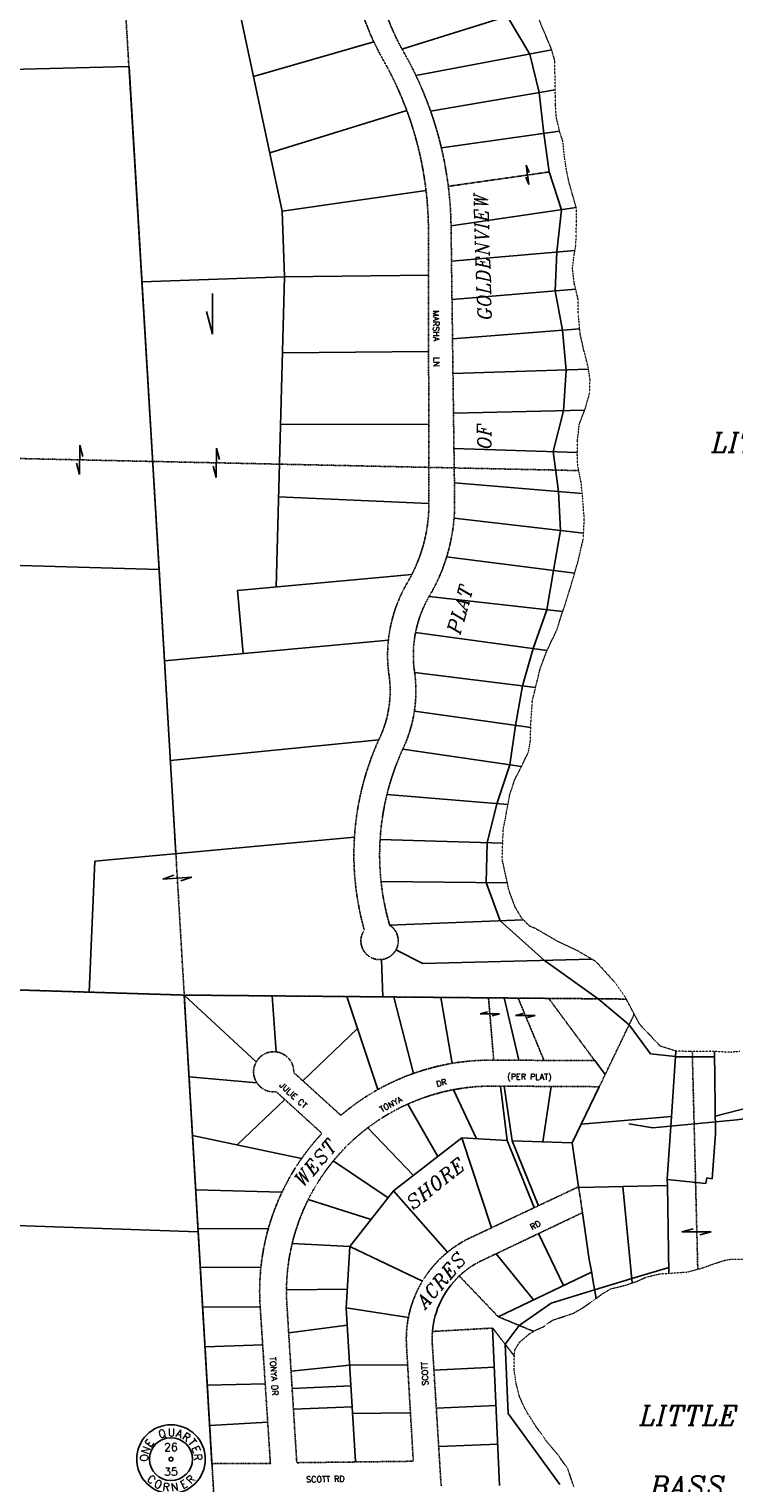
# Model space of a CAD drawing. Extents: x 382064 to 394843, y 99495 to 121971.
# Tile 11 of 36: x 385409 to 387217, y 105346 to 109072. Entities that reach past the tile are written whole.
import ezdxf
from ezdxf.enums import TextEntityAlignment as Align

# ---------------------------------------------------------------- set-up
doc = ezdxf.new("R2010")
doc.units = 0
doc.header["$LTSCALE"] = 0.005
doc.header["$MEASUREMENT"] = 0
for name, pattern in [('DGN Style 6', [74.75, 25, -12.5, 6.25, -12.5, 6, -12.5]), ('Erwl', [0.8, 0.175, -0.05, 0.35, -0.05, 0.175]), ('HIDDEN2', [0.1875, 0.125, -0.0625]), ('PHANTOM', [2.5, 1.25, -0.25, 0.25, -0.25, 0.25, -0.25])]:
    doc.linetypes.add(name, pattern=pattern)
for name, color, linetype in [('17N', 7, 'Continuous'), ('20H', 2, 'Continuous'), ('27N', 7, 'Continuous'), ('30F', 1, 'PHANTOM'), ('30Q', 1, 'PHANTOM'), ('47N', 7, 'Continuous'), ('Y', 2, 'Continuous')]:
    doc.layers.add(name, color=color, linetype=linetype)
for name, color, linetype, lineweight in [('E_RW_Existing', 1, 'Erwl', 25), ('E_RW_Property', 1, 'Continuous', 25), ('E_WTR', 4, 'DGN Style 6', 15)]:
    doc.layers.add(name, color=color, linetype=linetype, lineweight=lineweight)
doc.styles.add('CONDO', font='ITALICC.shx', dxfattribs={"height": 35})
doc.styles.add('L', font='ITALIC.shx', dxfattribs={"height": 50})
doc.styles.add('R', font='ROMANS.shx', dxfattribs={"height": 35})
doc.styles.add('T', font='TXT.shx', dxfattribs={"height": 20})

# ---------------------------------------------------------------- blocks, each defined once
blk = doc.blocks.new('H')
at = {"layer": '20H', "color": 2}
for p, q in [((0, 25), (5.2, 5.7)), ((0, -25), (0, 25)), ((-5.2, -5.7), (0, -25))]:
    blk.add_line(p, q, dxfattribs=at)
blk = doc.blocks.new('Q', base_point=(2908.2, 2882.1))
at = {"layer": 'Y'}
for radius in [88, 55, 5]:
    blk.add_circle((2908.2, 2882.1), radius, dxfattribs=at)
at = {"layer": 'Y', "style": 'T'}
for s, rotation, p in [('Q', 20, (2889, 2937.8)), ('A', 343, (2926.4, 2938.2)), ('R', 326, (2942, 2930.4)), ('N', 71, (2852.8, 2902.3)), ('E', 54, (2861.2, 2917.6)), ('T', 309, (2954.7, 2918.4)), ('E', 292, (2963.2, 2903.2)), ('O', 88, (2849.4, 2885.2)), ('R', 275, (2967, 2886.2)), ('C', 317.5308, (2851.5, 2822.7)), ('R', 45.5308, (2965.6, 2823.3)), ('O', 334.5308, (2871.3, 2808.7)), ('R', 351.5308, (2894.4, 2801.1)), ('N', 8.5308, (2918.7, 2800.6)), ('E', 28.5308, (2945.9, 2809.1))]:
    blk.add_text(s, height=20, rotation=rotation, dxfattribs=at).set_placement(p, align=Align.CENTER)
blk.add_text('U', height=20, dxfattribs=at).set_placement((2909.3, 2941), align=Align.CENTER)
for tag, p in [('N', (2908.2, 2912.9)), ('W', (2875.2, 2882.1)), ('E', (2939, 2882.1)), ('S', (2908.2, 2850.2))]:
    blk.add_attdef(tag, text='', height=20, dxfattribs=at).set_placement(p, align=Align.MIDDLE)
blk = doc.blocks.new('H2')
at = {"layer": '20H', "color": 2}
for p, q in [((0, 0), (0, -34.7)), ((0, -34.7), (-5.2, -15.4))]:
    blk.add_line(p, q, dxfattribs=at)

msp = doc.modelspace()

# ---------------------------------------------------------------- linework, layer by layer
at = {"layer": '30F', "linetype": 'PHANTOM'}
for p, q in [((386940.6, 106586.4), (385807.3, 106596.6)), ((387109.8, 106452.1), (387123.9, 105894.2))]:
    msp.add_line(p, q, dxfattribs=at)
at = {"layer": '30F', "linetype": 'PHANTOM', "flags": 128}
msp.add_lwpolyline([(385807.3, 106596.6), (383173.3, 106677.4)], dxfattribs=at)
at = {"layer": '30Q', "linetype": 'PHANTOM'}
for p, q in [((385565, 110637.9), (385726, 107964.1)), ((383087.8, 108021.9), (385726, 107964.1)), ((385726, 107964.1), (385887.9, 105230.3)), ((385726, 107964.1), (386818.5, 107940.7))]:
    msp.add_line(p, q, dxfattribs=at)
at = {"layer": 'E_RW_Existing'}
for p, q in [((386827.5, 106043.4), (386818.3, 106105.4)), ((386828.1, 106039), (386827.5, 106043.4)), ((385882, 105330.2), (385878.1, 105395.8))]:
    msp.add_line(p, q, dxfattribs=at)
at = {"layer": 'E_RW_Existing', "flags": 128}
for points in [[(386732.6, 110637.8, 0.059785), (386615, 110362.6, 0.076502), (386564.8, 109983.8, -0.259773), (386478, 109819.4, 0.064843), (386369.8, 109726.5, 0.076082), (386278.4, 109586.7, 0.001057), (386277.4, 109584.6, 0.071215), (386234, 109434.3, 0.002875), (386233.2, 109428, 0.071457), (386235.3, 109229.2, 0.003771), (386237, 109218.8, 0.067639), (386293.3, 109039.2, 0.003991), (386298.2, 109029.1, 0.015286), (386318.1, 108991.3, -0.039951), (386377.7, 108863.5, -0.004547), (386383.1, 108848.3, -0.055298), (386427.1, 108658.4, -0.004148), (386428.7, 108643.9, -0.020889), (386433, 108570.1), (386433.3, 108441.5)], [(386806.8, 110633.5, 0.066828), (386678.3, 110344.1, 0.076494), (386630.8, 109985.2, -0.171119), (386592.4, 109854, -0.102233), (386522.3, 109779.1, 0.070211), (386417.8, 109692.2, 0.155765), (386295.1, 109423, 0.00262), (386294.1, 109416.5, 0.072535), (386294.1, 109233.7, 0.04967), (386324.5, 109111.9, 0.039468), (386365.4, 109020.9, 0.005693), (386372.5, 109008.3, -0.01671), (386401, 108953.3, -0.026693), (386438.7, 108861.9, -0.026491), (386466.4, 108767.7, -0.054383), (386491.2, 108568.1, -0.000358), (386491.2, 108566.8), (386500.4, 107862, -0.137096), (386436, 107619.9, 0.106807), (386396.2, 107499.5, 0.062053), (386397.5, 107425.4, -0.145559), (386368.6, 107229.4, 0.093486), (386309.4, 106997.4, 0.087007), (386333.8, 106775.8, -2.493641), (386268.8, 106763.1)], [(386433.3, 108441.5), (386434.4, 107861.2, -0.121839), (386390.7, 107674.4)], [(386268.8, 106763.1, -0.084875), (386243.5, 107001.6, -0.093467), (386308.8, 107257.2, 0.145571), (386332.1, 107416, -0.062102), (386330.6, 107506.6, -0.106812), (386379.1, 107653.4, 0.01501), (386390.7, 107674.4, 0.01501)], [(385878.1, 105395.8), (386027.9, 105396.4), (386001.7, 105798.2, -0.207494), (386160.2, 106242.2), (386043, 106348.8, -2.729219), (386087.9, 106398), (386208.7, 106288.5, -0.180435), (386598.1, 106429.9), (386859.6, 106428.7), (386741.5, 106588.2), (386940.6, 106586.4)], [(386961, 106547.9), (386939, 106502.2), (386886.2, 106392.7), (386871.3, 106361.8), (386596.7, 106363.4, 0.433904), (386070.3, 105802.8), (386095.6, 105398.3), (386394.4, 105402), (386376.9, 105699.1, -0.30289), (386538.9, 105973.9), (386818.3, 106105.4)], [(386828.1, 106039), (386567.7, 105915.1, 0.076493), (386512.2, 105876.8, 0.076493)], [(386443.5, 105734.6, 0.03437), (386443, 105704.2), (386465.8, 105338.1)]]:
    msp.add_lwpolyline(points, format="xyb", dxfattribs=at)
for points in [[(386702.6, 105734.8), (386612.2, 105772.4), (386512.2, 105876.8)], [(386653.5, 105671.5), (386597.9, 105743.3), (386443.5, 105734.6)]]:
    msp.add_lwpolyline(points, dxfattribs=at)
at = {"layer": 'E_RW_Property'}
for p, q in [((385882.9, 109429), (386058.5, 108605.7)), ((386365.4, 109020.9), (386699, 109125)), ((386693.3, 109008.1), (386635, 109105.1)), ((386293.3, 109039.2), (385984.8, 108951)), ((386401, 108953.3), (386749.4, 109018.6)), ((385665.6, 108975.8), (385360.3, 108968.6)), ((386717.2, 108909.4), (386693.3, 109008.1)), ((386438.7, 108861.9), (386758.4, 108916.4)), ((386728.9, 108804.6), (386717.2, 108909.4)), ((386026.6, 108755), (386377.7, 108863.5)), ((386466.4, 108767.7), (386769.5, 108810.3)), ((386742.7, 108705.9), (386728.9, 108804.6)), ((386774.5, 108609.2), (386742.7, 108705.9)), ((386058.5, 108605.7), (386427.1, 108658.4)), ((386058.5, 108605.7), (386064.5, 108437.3)), ((386491.2, 108568.1), (386812.3, 108614.7)), ((386762.8, 108501), (386774.5, 108609.2)), ((386492.4, 108477.2), (386809, 108505.1)), ((386757.9, 108401.5), (386762.8, 108501)), ((385698.5, 108424.3), (386064.5, 108437.3)), ((386064.5, 108437.3), (386042.8, 107642.3)), ((386064.5, 108437.3), (386433.3, 108441.5)), ((386493.7, 108379.2), (386810.8, 108405.9)), ((386777.3, 108300.6), (386757.9, 108401.5)), ((386495, 108278.2), (386821.1, 108304)), ((386786.8, 108197.6), (386777.3, 108300.6)), ((386059.2, 108242.4), (386433.7, 108245.5)), ((386496.1, 108189.2), (386843.5, 108200.3)), ((386779.3, 108093.8), (386786.8, 108197.6)), ((386497.5, 108087.9), (386834, 108095.4)), ((386753.1, 107989.3), (386779.3, 108093.8)), ((386054.2, 108058.4), (386434, 108059.7)), ((386498.7, 107997.5), (386815.1, 107987.3)), ((386766.9, 107887.5), (386753.1, 107989.3)), ((386499.8, 107909.7), (386827.5, 107882.4)), ((386049.1, 107873.5), (386434.5, 107856.7)), ((386772.2, 107786.8), (386766.9, 107887.5)), ((386498.9, 107818.5), (386831.1, 107780)), ((386754.1, 107685), (386772.2, 107786.8)), ((386479.9, 107719.3), (386808.3, 107678.2)), ((385742.5, 107686.9), (385785.5, 106959)), ((385943.2, 107633.1), (386390.7, 107674.4)), ((386736.8, 107583.8), (386754.1, 107685)), ((385958.2, 107471.8), (385943.2, 107633.1)), ((386434.7, 107617.7), (386777.6, 107579.3)), ((386701.8, 107484.8), (386736.8, 107583.8)), ((386400.2, 107526), (386737.5, 107480)), ((386330.5, 107506.1), (385756.3, 107453.2)), ((386674, 107388.8), (386701.8, 107484.8)), ((386397.7, 107423.5), (386708, 107384.5)), ((386656.7, 107287.5), (386674, 107388.8)), ((386397.2, 107324.3), (386695.7, 107282)), ((386641.7, 107186.5), (386656.7, 107287.5)), ((385771.4, 107197.7), (386305.7, 107250.4)), ((386367.4, 107226.6), (386671.8, 107182.1)), ((386609, 107087.1), (386641.7, 107186.5)), ((386326.7, 107110.4), (386637.2, 107085.4)), ((386583.5, 106987.1), (386609, 107087.1)), ((385578, 106939.9), (386243.5, 107001)), ((386309.3, 106995.3), (386623.7, 106985.9)), ((386581.4, 106885), (386583.5, 106987.1)), ((385578, 106939.9), (385563.4, 106604.1)), ((386311.7, 106887.7), (386635.6, 106884.4)), ((386617.3, 106787.1), (386581.4, 106885)), ((386333.7, 106776.2), (386676.3, 106789.4)), ((386730.8, 106685.6), (386617.3, 106787.1)), ((386349.9, 106712.2), (386418.7, 106677.4)), ((386315.9, 106592), (386312.5, 106687.7)), ((386418.7, 106677.4), (386852.1, 106688.7)), ((386868.7, 106587), (386730.8, 106685.6)), ((385563.4, 106604.1), (384648.4, 106632.1)), ((385563.4, 106604.1), (385807.3, 106596.6)), ((385807, 106596.6), (385991.8, 106425.7)), ((385878.1, 105395.8), (385807, 106596.6)), ((385807.3, 106596.6), (386315.9, 106592)), ((386032.8, 106594.5), (386042.9, 106451)), ((386223.6, 106592.8), (386303.3, 106354.3)), ((386315.9, 106592), (386741.5, 106588.2)), ((386344.4, 106591.7), (386394.6, 106395.8)), ((386494.1, 106421.6), (386465.3, 106590.7)), ((386627.4, 106589.2), (386665.1, 106429.6)), ((386947.7, 106520.2), (386868.7, 106587)), ((386947.7, 106520.2), (387002.8, 106446.4)), ((386251.1, 106510.7), (386111, 106377)), ((387002.8, 106446.4), (387066.7, 106439.2)), ((387067.7, 106453), (387056.3, 106285.2)), ((387166.9, 106452), (387169.5, 106241.3)), ((386886.2, 106392.7), (386859.6, 106428.7)), ((387066.9, 106438.3), (387167, 106438.1)), ((385819.4, 106387.2), (385993.3, 106371.8)), ((386497.7, 106354.2), (386556.1, 106228.5)), ((386634.8, 106224.1), (386617.6, 106363.2)), ((386627.6, 106363.2), (386647.8, 106223.4)), ((386726.8, 106220.4), (386747.7, 106362.5)), ((386064.8, 106329), (385942.8, 106212.5)), ((386457.4, 106182.8), (386380.6, 106317.4)), ((386277.7, 106256.5), (386394.8, 106134.4)), ((386825.2, 106266.1), (387056.3, 106285.2)), ((387056.3, 106285.2), (387045.6, 106125.2)), ((386107.8, 106177.7), (385828.3, 106236.8)), ((386595.1, 106000.4), (386519.2, 106230.6)), ((386634.8, 106224.1), (386704.7, 106051.9)), ((386715.2, 106056.9), (386647.8, 106223.4)), ((386647.8, 106223.4), (386801.8, 106217.6)), ((387169.5, 106241.3), (387161.2, 106125.5)), ((386818.3, 106105.4), (386801.8, 106217.6)), ((386329.8, 106077.2), (386189.2, 106171.5)), ((387045.6, 106125.2), (387045.9, 106108.7)), ((387144.9, 106113.4), (387045.7, 106123.9)), ((387045.9, 106108.7), (387049.9, 105883.8)), ((387146.7, 106128.3), (387144.9, 106113.4)), ((387161.2, 106125.5), (387146.7, 106128.3)), ((385836.5, 106097.2), (386057.5, 106091.3)), ((386125, 106072.7), (386286.3, 106021.8)), ((386343.7, 106094.9), (386482.1, 105937.8)), ((384647.9, 106032.6), (385842.9, 105989.7)), ((386845.8, 105919.2), (386828.1, 106039)), ((386022.4, 105997.5), (385842.4, 105998.8)), ((386232, 105952.7), (386083.8, 105960)), ((386779.6, 105852.2), (386715.7, 105985.5)), ((386417.6, 105863.2), (386232, 105952.7)), ((386606.5, 105933.5), (386702.4, 105815.4)), ((385848.2, 105899.6), (386003.6, 105898.4)), ((386612.2, 105772.4), (386851.5, 105886.6)), ((386851.1, 105888.7), (386845.8, 105919.2)), ((386855.9, 105861.4), (386851.1, 105888.7)), ((387049.7, 105898.7), (386954.5, 105870.2)), ((386863.4, 105819), (386855.9, 105861.4)), ((386954.5, 105870.2), (386859.4, 105841.7)), ((386069.2, 105841.4), (386225.4, 105843.2)), ((386748.3, 105806.8), (386859.4, 105841.7)), ((386001.8, 105797.5), (385854.3, 105797.1)), ((386222.5, 105795.5), (386381.8, 105770.2)), ((386666, 105750), (386748.3, 105806.8)), ((386225.1, 105750.5), (386074.8, 105731.1)), ((386615.4, 105340.1), (386597.9, 105743.3)), ((386629.8, 105702.2), (386666, 105750)), ((385860.4, 105694.8), (386008.1, 105700.2)), ((386637.7, 105524), (386629.8, 105702.2)), ((386080.9, 105632.8), (386231.2, 105648.1)), ((386379.9, 105649.3), (386231.2, 105648.1)), ((386447.3, 105635.2), (386602.2, 105643.5)), ((386014.6, 105600.8), (385866.2, 105596.6)), ((386234.3, 105595.2), (386083.7, 105588.3)), ((386237.5, 105541.8), (386087, 105535.3)), ((386238.6, 105524.6), (386387.1, 105526)), ((386606.5, 105545.3), (386453.3, 105537.9)), ((386770.3, 105342.2), (386637.7, 105524)), ((385872.3, 105493.3), (386021, 105502.5)), ((386459.5, 105439.4), (386610.8, 105445.8))]:
    msp.add_line(p, q, dxfattribs=at)
at = {"layer": 'E_RW_Property', "linetype": 'HIDDEN2'}
for p, q in [((386484.1, 108669.2), (386742.7, 108705.9)), ((386587.2, 106589.6), (386600.6, 106429.9)), ((386729.6, 106429.3), (386663.2, 106588.9))]:
    msp.add_line(p, q, dxfattribs=at)
at = {"layer": 'E_RW_Property'}
msp.add_lwpolyline([(384555.7, 108349.5), (385080.5, 108363.2), (385239, 108225.8), (385332.7, 108190.7), (385245.7, 107877.7), (385237.9, 107701.7), (385742.5, 107686.9), (385665.6, 108975.8)], dxfattribs=at)
at = {"layer": 'E_RW_Property', "flags": 128}
for points in [[(388435, 106202), (388389.6, 106200.5), (388314.9, 106206.4), (388267, 106226.5), (388233.9, 106249.5), (388191.1, 106282.2), (388162.5, 106302.9), (388118, 106340.9), (388073.9, 106380), (388030.8, 106421.2), (388000.2, 106440.9), (387970.8, 106452.2), (387920, 106454.3), (387851.2, 106437.1), (387739.5, 106402.7), (387687.9, 106386), (387636.5, 106369.3), (387600.2, 106357.2), (387516.2, 106329.2), (387388.2, 106299.9), (387386, 106299.6), (387224.1, 106277.1), (387008.8, 106256.5), (386946.9, 106266.7)], [(386801.8, 106217.6), (386871.3, 106361.8)], [(387168.9, 106286.3), (387398.6, 106345), (387405.6, 106346.7)], [(386634.8, 106224.1), (386519.2, 106230.6), (386343.7, 106094.9), (386232, 105952.7), (386222.4, 105794.3), (386246, 105400.1)], [(387045.9, 106108.7), (386818.6, 106103.7)], [(386931.6, 106106.2), (386955.6, 105858.9)]]:
    msp.add_lwpolyline(points, dxfattribs=at)
msp.add_lwpolyline([(386512.2, 105876.8, 0.184254), (386443.5, 105734.6)], format="xyb", dxfattribs=at)
at = {"layer": 'E_WTR'}
for points in [[(386749.4, 109018.6), (386749, 109020.1), (386714.2, 109103.2), (386699.1, 109124.9), (386680.1, 109145.5), (386660.5, 109169.1), (386645.9, 109201.2), (386632.3, 109233.5), (386626.7, 109265.7), (386625.9, 109294), (386626.1, 109323.2), (386640.2, 109360.2), (386656.2, 109381.7), (386664.8, 109400.7), (386669.4, 109411.2)], [(386940.6, 106586.4), (386939.2, 106589), (386910.6, 106629.9), (386862.6, 106682.6), (386814.1, 106710.9), (386764.6, 106734.1), (386708.5, 106766.5), (386692.9, 106773), (386672.7, 106793), (386656.2, 106821.3), (386640.1, 106864), (386622.2, 106945), (386625, 107019.8), (386633.4, 107064.5), (386641.2, 107107.6), (386653.8, 107147.2), (386671.8, 107182.1), (386689.6, 107219.2), (386694.5, 107248.3), (386696.2, 107297.5), (386699.8, 107350.7), (386720, 107434.2), (386736.8, 107478.6), (386761.7, 107530.3), (386797.1, 107639.4), (386816.5, 107706.4), (386830.6, 107767.4), (386832.8, 107817.6), (386828.7, 107869.9), (386824.8, 107910.2), (386816.3, 107951.2), (386815, 107981), (386815.5, 108018.8), (386820, 108059.9), (386835.6, 108099.6), (386846.9, 108140.9), (386847.6, 108174.8), (386841.4, 108212.7), (386830.9, 108252.4), (386822.4, 108290.5), (386817.5, 108341.8), (386816.7, 108381.4), (386806.8, 108422.7), (386802.7, 108457.7), (386806.7, 108492.9), (386811.1, 108516.6), (386812.3, 108548.3), (386812.6, 108581.9), (386812.7, 108613.4), (386803, 108646.7), (386793.8, 108679.1), (386786.8, 108713.1), (386781.6, 108749.4), (386777.7, 108784.8), (386770.4, 108806.6), (386760.8, 108847.9), (386759.1, 108878.4), (386758.7, 108899.7), (386757.7, 108959.1), (386757.7, 108990), (386749.4, 109018.6)], [(387232, 106452.2), (387206.7, 106450), (387155.3, 106452.5), (387102.7, 106452.1), (387067.6, 106453), (387028.2, 106465.5), (386974.9, 106521.8), (386940.6, 106586.4)], [(386806.6, 105335.5), (386790.7, 105382.7), (386766, 105417.6), (386735, 105454.5), (386708.8, 105491.6), (386686.2, 105527), (386676.8, 105545.4), (386667.2, 105566.8), (386658.6, 105599.1), (386652.8, 105637.5), (386653, 105664.8), (386655, 105688), (386667.2, 105707.5), (386692.4, 105728.8), (386707.2, 105737.5), (386727.6, 105746.6), (386750.9, 105763.2), (386766.2, 105768.3), (386804.3, 105781), (386827.6, 105794.3), (386861.6, 105817.7), (386879, 105831), (386900.8, 105843.9), (386938.1, 105853.1), (386966.6, 105862.6), (386990.6, 105873.4), (387025.9, 105882.3), (387065.2, 105884.7), (387098.3, 105887.2), (387134.3, 105897), (387163.4, 105907.2), (387193.7, 105917.2), (387211.6, 105920.2), (387239.2, 105919.9)]]:
    msp.add_lwpolyline(points, dxfattribs=at)

# ---------------------------------------------------------------- block references
at = {"layer": '20H'}
for p, rotation in [((386687.5, 108698.6), 7.724557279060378), ((386590.6, 106548.3), 90), ((386681.7, 106544.5), 90)]:
    msp.add_blockref('H', p, dxfattribs=dict(at, rotation=rotation))
at = {"layer": '20H', "xscale": 3, "yscale": 3, "zscale": 3}
msp.add_blockref('H2', (385879.4, 108394.5), dxfattribs=at)
at = {"layer": '20H', "xscale": 1.5, "yscale": 1.5, "zscale": 1.5}
for p, rotation in [((385538.8, 107968.2), 358.7738429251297), ((385889.4, 107960.6), 358.9435115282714), ((385789.2, 106896.3), 273.3894391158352), ((387120.6, 105990.2), 270)]:
    msp.add_blockref('H', p, dxfattribs=dict(at, rotation=rotation))
at = {"layer": 'Y'}
msp.add_blockref('Q', (385773, 105407.4), dxfattribs=at).add_auto_attribs({'N': '26', 'S': '35'})

# ---------------------------------------------------------------- texts
at = {"layer": '17N', "style": 'R'}
for s, rotation, p in [('MARSHA   LN', 270.6403, (386445.8, 108278.3)), ('JULIE CT', 317.4432, (386081.7, 106334.4)), ('DR', 16.83, (386468.5, 106364.7)), ('(PER PLAT)', 359.592, (386692, 106379.9)), ('TONYA', 28.2174, (386340.2, 106310.3)), ('RD', 26.1975, (386710.6, 106000.5)), ('TONYA DR', 273.8481, (386029.7, 105619.2)), ('SCOTT', 91.8484, (386431.7, 105626.8)), ('SCOTT RD', 0.9806, (386169, 105348.8))]:
    msp.add_text(s, height=15, rotation=rotation, dxfattribs=at).set_placement(p, align=Align.CENTER)
at = {"layer": '27N', "style": 'CONDO'}
for s, rotation, p in [('GOLDENVIEW', 91.7109, (386590.2, 108489.7)), ('OF', 90.3648, (386593.8, 108028.8)), ('PLAT', 74.2442, (386531.5, 107580.2))]:
    msp.add_text(s, height=35, rotation=rotation, dxfattribs=at).set_placement(p, align=Align.CENTER)
for s, rotation, p in [('WEST', 49.8, (386112.1, 106101.9)), ('SHORE', 38.7519, (386393.7, 106044.9)), ('ACRES', 49.8, (386426, 105791.7))]:
    msp.add_text(s, height=35, rotation=rotation, dxfattribs=at).set_placement(p)
at = {"layer": '47N', "style": 'L'}
msp.add_text('LITTLE', height=50, dxfattribs=at).set_placement((387285.5, 107988.1), align=Align.CENTER)
for s, p in [('LITTLE', (386974.7, 105494.7)), ('BASS', (387001.9, 105313.6))]:
    msp.add_text(s, height=50, dxfattribs=at).set_placement(p)

doc.saveas('drawing.dxf')
